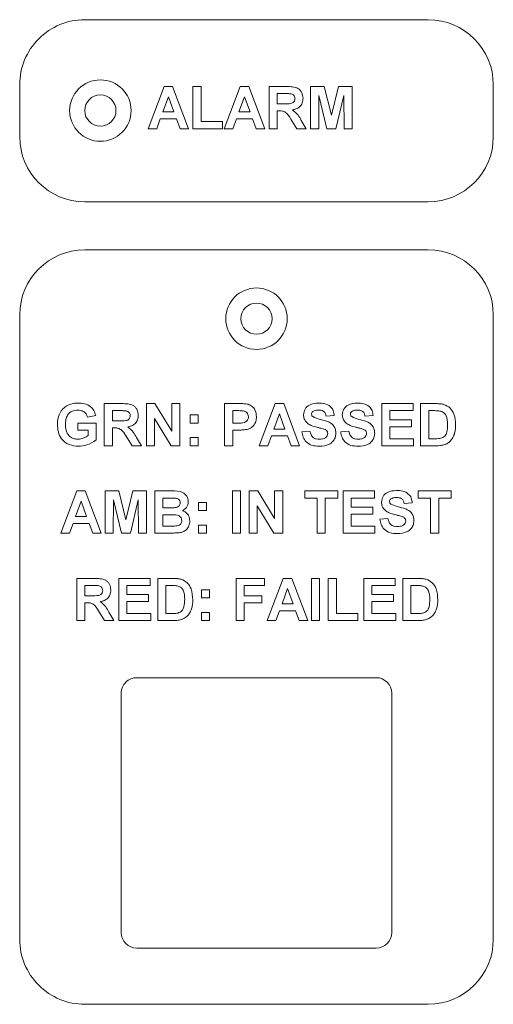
# Model space of a CAD drawing. Header units: inches. Extents: x 1 to 109, y 1 to 85.
# Tile 46 of 65: x 54.674 to 55.433, y 55.157 to 56.734. Entities that reach past the tile are written whole.
import ezdxf

# ---------------------------------------------------------------- set-up
doc = ezdxf.new("R2010")
doc.units = ezdxf.units.IN
doc.header["$MEASUREMENT"] = 0

msp = doc.modelspace()

# ---------------------------------------------------------------- linework, layer by layer
at = {"color": 7, "linetype": 'Continuous', "lineweight": 15, "ltscale": 5}
for p, q in [((55.3284, 56.7336), (54.7784, 56.7336)), ((54.6742, 56.6294), (54.6742, 56.5461)), ((54.8799, 56.559), (54.9054, 56.6264)), ((54.9054, 56.6264), (54.9191, 56.6264)), ((54.9191, 56.6264), (54.9447, 56.559)), ((54.9516, 56.559), (54.9516, 56.6264)), ((54.9516, 56.6264), (54.9646, 56.6264)), ((54.9646, 56.6264), (54.9646, 56.5703)), ((55.0018, 56.559), (55.0272, 56.6264)), ((55.0272, 56.6264), (55.041, 56.6264)), ((55.041, 56.6264), (55.0666, 56.559)), ((55.0735, 56.559), (55.0735, 56.6264)), ((55.0735, 56.6264), (55.1018, 56.6264)), ((55.14, 56.559), (55.14, 56.6264)), ((55.14, 56.6264), (55.162, 56.6264)), ((55.162, 56.6264), (55.1733, 56.5805)), ((55.1733, 56.5805), (55.1846, 56.6264)), ((55.1846, 56.6264), (55.2066, 56.6264)), ((55.2066, 56.6264), (55.2066, 56.559)), ((55.4325, 56.5461), (55.4325, 56.6294)), ((54.9123, 56.61), (54.9035, 56.5858)), ((54.9212, 56.5858), (54.9123, 56.61)), ((55.0342, 56.61), (55.0253, 56.5858)), ((55.043, 56.5858), (55.0342, 56.61)), ((55.0975, 56.6152), (55.0864, 56.6152)), ((55.0864, 56.6152), (55.0864, 56.5988)), ((55.1534, 56.6121), (55.153, 56.559)), ((55.1661, 56.559), (55.1534, 56.6121)), ((55.1932, 56.6121), (55.1805, 56.559)), ((55.1936, 56.559), (55.1932, 56.6121)), ((55.0864, 56.5988), (55.0969, 56.5988)), ((55.0893, 56.5876), (55.0864, 56.5876)), ((55.0864, 56.5876), (55.0864, 56.559)), ((54.8994, 56.5746), (54.8937, 56.559)), ((54.9253, 56.5746), (54.8994, 56.5746)), ((54.9035, 56.5858), (54.9212, 56.5858)), ((54.931, 56.559), (54.9253, 56.5746)), ((54.9646, 56.5703), (54.9992, 56.5703)), ((54.9992, 56.5703), (54.9992, 56.559)), ((55.0213, 56.5746), (55.0156, 56.559)), ((55.0471, 56.5746), (55.0213, 56.5746)), ((55.0253, 56.5858), (55.043, 56.5858)), ((55.0528, 56.559), (55.0471, 56.5746)), ((55.118, 56.559), (55.1084, 56.5743)), ((55.1249, 56.5724), (55.1331, 56.559)), ((54.8937, 56.559), (54.8799, 56.559)), ((54.9447, 56.559), (54.931, 56.559)), ((54.9992, 56.559), (54.9516, 56.559)), ((55.0156, 56.559), (55.0018, 56.559)), ((55.0666, 56.559), (55.0528, 56.559)), ((55.0864, 56.559), (55.0735, 56.559)), ((55.1331, 56.559), (55.118, 56.559)), ((55.153, 56.559), (55.14, 56.559)), ((55.1805, 56.559), (55.1661, 56.559)), ((55.2066, 56.559), (55.1936, 56.559)), ((54.7784, 56.4419), (55.3284, 56.4419)), ((55.3284, 56.3649), (54.7784, 56.3648)), ((54.6742, 56.2607), (54.6742, 55.2607)), ((55.4326, 55.2607), (55.4326, 56.2607)), ((54.8097, 56.0512), (54.8097, 56.1186)), ((54.8097, 56.1186), (54.838, 56.1186)), ((54.8771, 56.1186), (54.8906, 56.1186)), ((54.8771, 56.0512), (54.8771, 56.1186)), ((54.8906, 56.1186), (54.9177, 56.0743)), ((54.9177, 56.0743), (54.9177, 56.1186)), ((54.9177, 56.1186), (54.9307, 56.1186)), ((54.9307, 56.1186), (54.9307, 56.0512)), ((55.0024, 56.1186), (55.024, 56.1186)), ((55.0024, 56.0512), (55.0024, 56.1186)), ((55.0577, 56.0512), (55.0832, 56.1186)), ((55.0832, 56.1186), (55.0969, 56.1186)), ((55.0969, 56.1186), (55.1225, 56.0512)), ((55.2539, 56.0512), (55.2539, 56.1186)), ((55.2539, 56.1186), (55.304, 56.1186)), ((55.304, 56.1186), (55.304, 56.1074)), ((55.3161, 56.1186), (55.3408, 56.1186)), ((55.3161, 56.0512), (55.3161, 56.1186)), ((54.7959, 56.0996), (54.7829, 56.097)), ((54.8337, 56.1074), (54.8226, 56.1074)), ((54.8226, 56.1074), (54.8226, 56.091)), ((54.9471, 56.1005), (54.9601, 56.1005)), ((54.9471, 56.0875), (54.9471, 56.1005)), ((54.9601, 56.1005), (54.9601, 56.0875)), ((55.0154, 56.1074), (55.0154, 56.0875)), ((55.0222, 56.1074), (55.0154, 56.1074)), ((55.0901, 56.1022), (55.0813, 56.078)), ((55.099, 56.078), (55.0901, 56.1022)), ((55.1778, 56.0996), (55.1649, 56.0988)), ((55.2401, 56.0996), (55.2271, 56.0988)), ((55.304, 56.1074), (55.2669, 56.1074)), ((55.2669, 56.1074), (55.2669, 56.0927)), ((55.3355, 56.1074), (55.3291, 56.1074)), ((55.3291, 56.1074), (55.3291, 56.0625)), ((54.7673, 56.0763), (54.7673, 56.0875)), ((54.7673, 56.0875), (54.7967, 56.0875)), ((54.7967, 56.0875), (54.7967, 56.0605)), ((54.8226, 56.091), (54.8331, 56.091)), ((54.8901, 56.0948), (54.8901, 56.0512)), ((54.9167, 56.0512), (54.8901, 56.0948)), ((54.9601, 56.0875), (54.9471, 56.0875)), ((55.0154, 56.0875), (55.0231, 56.0875)), ((55.2669, 56.0927), (55.3014, 56.0927)), ((55.2669, 56.0815), (55.2669, 56.0625)), ((55.3014, 56.0815), (55.2669, 56.0815)), ((55.3014, 56.0927), (55.3014, 56.0815)), ((54.7838, 56.0763), (54.7673, 56.0763)), ((54.7838, 56.0675), (54.7838, 56.0763)), ((54.8255, 56.0797), (54.8226, 56.0797)), ((54.8226, 56.0797), (54.8226, 56.0512)), ((54.8542, 56.0512), (54.8446, 56.0665)), ((55.0242, 56.0763), (55.0154, 56.0763)), ((55.0154, 56.0763), (55.0154, 56.0512)), ((55.0772, 56.0668), (55.0715, 56.0512)), ((55.1031, 56.0668), (55.0772, 56.0668)), ((55.0813, 56.078), (55.099, 56.078)), ((55.1088, 56.0512), (55.1031, 56.0668)), ((55.126, 56.0737), (55.1389, 56.0746)), ((55.1882, 56.0737), (55.2012, 56.0746)), ((54.8226, 56.0512), (54.8097, 56.0512)), ((54.8693, 56.0512), (54.8542, 56.0512)), ((54.8611, 56.0646), (54.8693, 56.0512)), ((54.8901, 56.0512), (54.8771, 56.0512)), ((54.9307, 56.0512), (54.9167, 56.0512)), ((54.9471, 56.0512), (54.9471, 56.0642)), ((54.9471, 56.0642), (54.9601, 56.0642)), ((54.9601, 56.0512), (54.9471, 56.0512)), ((54.9601, 56.0642), (54.9601, 56.0512)), ((55.0154, 56.0512), (55.0024, 56.0512)), ((55.0715, 56.0512), (55.0577, 56.0512)), ((55.1225, 56.0512), (55.1088, 56.0512)), ((55.3049, 56.0512), (55.2539, 56.0512)), ((55.2669, 56.0625), (55.3049, 56.0625)), ((55.3049, 56.0625), (55.3049, 56.0512)), ((55.3416, 56.0512), (55.3161, 56.0512)), ((55.3291, 56.0625), (55.3397, 56.0625)), ((54.7401, 55.9113), (54.7656, 55.9787)), ((54.7656, 55.9787), (54.7793, 55.9787)), ((54.7793, 55.9787), (54.8049, 55.9113)), ((54.811, 55.9113), (54.811, 55.9787)), ((54.811, 55.9787), (54.8329, 55.9787)), ((54.8329, 55.9787), (54.8442, 55.9327)), ((54.8442, 55.9327), (54.8556, 55.9787)), ((54.8556, 55.9787), (54.8775, 55.9787)), ((54.8775, 55.9787), (54.8775, 55.9113)), ((54.8905, 55.9787), (54.9176, 55.9787)), ((54.8905, 55.9113), (54.8905, 55.9787)), ((55.0149, 55.9787), (55.0279, 55.9787)), ((55.0149, 55.9113), (55.0149, 55.9787)), ((55.0279, 55.9787), (55.0279, 55.9113)), ((55.0417, 55.9113), (55.0417, 55.9787)), ((55.0417, 55.9787), (55.0553, 55.9787)), ((55.0553, 55.9787), (55.0823, 55.9344)), ((55.0823, 55.9787), (55.0953, 55.9787)), ((55.0823, 55.9344), (55.0823, 55.9787)), ((55.0953, 55.9787), (55.0953, 55.9113)), ((55.1307, 55.9674), (55.1307, 55.9787)), ((55.1307, 55.9787), (55.1835, 55.9787)), ((55.1835, 55.9787), (55.1835, 55.9674)), ((55.1921, 55.9113), (55.1921, 55.9787)), ((55.1921, 55.9787), (55.2422, 55.9787)), ((55.2422, 55.9787), (55.2422, 55.9674)), ((55.3122, 55.9674), (55.3122, 55.9787)), ((55.3122, 55.9787), (55.3649, 55.9787)), ((55.3649, 55.9787), (55.3649, 55.9674)), ((54.7725, 55.9622), (54.7637, 55.938)), ((54.7814, 55.938), (54.7725, 55.9622)), ((54.8244, 55.9643), (54.8239, 55.9113)), ((54.837, 55.9113), (54.8244, 55.9643)), ((54.8641, 55.9643), (54.8515, 55.9113)), ((54.8646, 55.9113), (54.8641, 55.9643)), ((54.9117, 55.9674), (54.9034, 55.9674)), ((54.9034, 55.9674), (54.9034, 55.9519)), ((54.9605, 55.9476), (54.9605, 55.9605)), ((54.9605, 55.9605), (54.9735, 55.9605)), ((54.9735, 55.9605), (54.9735, 55.9476)), ((55.1506, 55.9674), (55.1307, 55.9674)), ((55.1506, 55.9113), (55.1506, 55.9674)), ((55.1835, 55.9674), (55.1636, 55.9674)), ((55.1636, 55.9674), (55.1636, 55.9113)), ((55.2051, 55.9674), (55.2051, 55.9527)), ((55.2422, 55.9674), (55.2051, 55.9674)), ((55.3027, 55.9597), (55.2898, 55.9588)), ((55.3321, 55.9674), (55.3122, 55.9674)), ((55.3321, 55.9113), (55.3321, 55.9674)), ((55.3451, 55.9674), (55.3451, 55.9113)), ((55.3649, 55.9674), (55.3451, 55.9674)), ((54.9034, 55.9519), (54.9128, 55.9519)), ((54.915, 55.9406), (54.9034, 55.9406)), ((54.9034, 55.9406), (54.9034, 55.9225)), ((54.9735, 55.9476), (54.9605, 55.9476)), ((55.0814, 55.9113), (55.0547, 55.9549)), ((55.0547, 55.9549), (55.0547, 55.9113)), ((55.2051, 55.9527), (55.2396, 55.9527)), ((55.2396, 55.9415), (55.2051, 55.9415)), ((55.2051, 55.9415), (55.2051, 55.9225)), ((55.2396, 55.9527), (55.2396, 55.9415)), ((54.7596, 55.9268), (54.7539, 55.9113)), ((54.7855, 55.9268), (54.7596, 55.9268)), ((54.7637, 55.938), (54.7814, 55.938)), ((54.7912, 55.9113), (54.7855, 55.9268)), ((54.9605, 55.9242), (54.9735, 55.9242)), ((54.9605, 55.9113), (54.9605, 55.9242)), ((54.9735, 55.9242), (54.9735, 55.9113)), ((55.2509, 55.9337), (55.2638, 55.9346)), ((54.7539, 55.9113), (54.7401, 55.9113)), ((54.8049, 55.9113), (54.7912, 55.9113)), ((54.8239, 55.9113), (54.811, 55.9113)), ((54.8515, 55.9113), (54.837, 55.9113)), ((54.8775, 55.9113), (54.8646, 55.9113)), ((54.9133, 55.9113), (54.8905, 55.9113)), ((54.9034, 55.9225), (54.9167, 55.9225)), ((54.9735, 55.9113), (54.9605, 55.9113)), ((55.0279, 55.9113), (55.0149, 55.9113)), ((55.0547, 55.9113), (55.0417, 55.9113)), ((55.0953, 55.9113), (55.0814, 55.9113)), ((55.1636, 55.9113), (55.1506, 55.9113)), ((55.2431, 55.9113), (55.1921, 55.9113)), ((55.2051, 55.9225), (55.2431, 55.9225)), ((55.2431, 55.9225), (55.2431, 55.9113)), ((55.3451, 55.9113), (55.3321, 55.9113)), ((54.7656, 55.7713), (54.7656, 55.8387)), ((54.7656, 55.8387), (54.7939, 55.8387)), ((54.833, 55.7713), (54.833, 55.8387)), ((54.833, 55.8387), (54.8831, 55.8387)), ((54.8831, 55.8387), (54.8831, 55.8275)), ((54.8952, 55.8387), (54.92, 55.8387)), ((54.8952, 55.7713), (54.8952, 55.8387)), ((55.0206, 55.7713), (55.0206, 55.8387)), ((55.0206, 55.8387), (55.0664, 55.8387)), ((55.0664, 55.8387), (55.0664, 55.8275)), ((55.0707, 55.7713), (55.0962, 55.8387)), ((55.0962, 55.8387), (55.1099, 55.8387)), ((55.1099, 55.8387), (55.1355, 55.7713)), ((55.1415, 55.7713), (55.1415, 55.8387)), ((55.1415, 55.8387), (55.1545, 55.8387)), ((55.1545, 55.8387), (55.1545, 55.7713)), ((55.1683, 55.7713), (55.1683, 55.8387)), ((55.1683, 55.8387), (55.1813, 55.8387)), ((55.1813, 55.8387), (55.1813, 55.7825)), ((55.2254, 55.8387), (55.2755, 55.8387)), ((55.2254, 55.7713), (55.2254, 55.8387)), ((55.2755, 55.8387), (55.2755, 55.8275)), ((55.2876, 55.8387), (55.3123, 55.8387)), ((55.2876, 55.7713), (55.2876, 55.8387)), ((54.7896, 55.8275), (54.7786, 55.8275)), ((54.7786, 55.8275), (54.7786, 55.811)), ((54.8831, 55.8275), (54.846, 55.8275)), ((54.846, 55.8275), (54.846, 55.8128)), ((54.9146, 55.8275), (54.9082, 55.8275)), ((54.9082, 55.8275), (54.9082, 55.7825)), ((54.9652, 55.8205), (54.9782, 55.8205)), ((54.9652, 55.8076), (54.9652, 55.8205)), ((54.9782, 55.8205), (54.9782, 55.8076)), ((55.0335, 55.8275), (55.0335, 55.811)), ((55.0664, 55.8275), (55.0335, 55.8275)), ((55.1031, 55.8223), (55.0943, 55.7981)), ((55.1119, 55.7981), (55.1031, 55.8223)), ((55.2755, 55.8275), (55.2383, 55.8275)), ((55.2383, 55.8275), (55.2383, 55.8128)), ((55.307, 55.8275), (55.3006, 55.8275)), ((55.3006, 55.8275), (55.3006, 55.7825)), ((54.7786, 55.811), (54.789, 55.811)), ((54.7815, 55.7998), (54.7786, 55.7998)), ((54.7786, 55.7998), (54.7786, 55.7713)), ((54.846, 55.8128), (54.8805, 55.8128)), ((54.8805, 55.8015), (54.846, 55.8015)), ((54.846, 55.8015), (54.846, 55.7825)), ((54.8805, 55.8128), (54.8805, 55.8015)), ((54.9782, 55.8076), (54.9652, 55.8076)), ((55.0335, 55.811), (55.062, 55.811)), ((55.0335, 55.7998), (55.0335, 55.7713)), ((55.062, 55.7998), (55.0335, 55.7998)), ((55.062, 55.811), (55.062, 55.7998)), ((55.0943, 55.7981), (55.1119, 55.7981)), ((55.2383, 55.8128), (55.2729, 55.8128)), ((55.2729, 55.8015), (55.2383, 55.8015)), ((55.2383, 55.8015), (55.2383, 55.7825)), ((55.2729, 55.8128), (55.2729, 55.8015)), ((54.8101, 55.7713), (54.8005, 55.7866)), ((54.8171, 55.7846), (54.8252, 55.7713)), ((54.846, 55.7825), (54.884, 55.7825)), ((54.884, 55.7825), (54.884, 55.7713)), ((54.9082, 55.7825), (54.9189, 55.7825)), ((54.9652, 55.7713), (54.9652, 55.7842)), ((54.9652, 55.7842), (54.9782, 55.7842)), ((54.9782, 55.7842), (54.9782, 55.7713)), ((55.0902, 55.7868), (55.0845, 55.7713)), ((55.1161, 55.7868), (55.0902, 55.7868)), ((55.1217, 55.7713), (55.1161, 55.7868)), ((55.1813, 55.7825), (55.2159, 55.7825)), ((55.2159, 55.7825), (55.2159, 55.7713)), ((55.2383, 55.7825), (55.2764, 55.7825)), ((55.2764, 55.7825), (55.2764, 55.7713)), ((55.3006, 55.7825), (55.3112, 55.7825)), ((54.7786, 55.7713), (54.7656, 55.7713)), ((54.8252, 55.7713), (54.8101, 55.7713)), ((54.884, 55.7713), (54.833, 55.7713)), ((54.9207, 55.7713), (54.8952, 55.7713)), ((54.9782, 55.7713), (54.9652, 55.7713)), ((55.0335, 55.7713), (55.0206, 55.7713)), ((55.0845, 55.7713), (55.0707, 55.7713)), ((55.1355, 55.7713), (55.1217, 55.7713)), ((55.1545, 55.7713), (55.1415, 55.7713)), ((55.2159, 55.7713), (55.1683, 55.7713)), ((55.2764, 55.7713), (55.2254, 55.7713)), ((55.3131, 55.7713), (55.2876, 55.7713)), ((55.2451, 55.6797), (54.8617, 55.6797)), ((54.8367, 55.6547), (54.8367, 55.2714)), ((55.2701, 55.2714), (55.2701, 55.6547)), ((54.8617, 55.2464), (55.2451, 55.2464)), ((54.7784, 55.1565), (55.3284, 55.1565))]:
    msp.add_line(p, q, dxfattribs=at)
at = {"color": 7, "linetype": 'Continuous', "lineweight": 15, "ltscale": 25}
for centre, radius in [((54.8034, 56.588), 0.0492), ((54.8034, 56.588), 0.025), ((55.0534, 56.2547), 0.0492), ((55.0534, 56.2547), 0.025)]:
    msp.add_circle(centre, radius, dxfattribs=at)
for centre, radius, start, end in [((54.7784, 56.6294), 0.1042, 90.0008, 180.0008), ((55.3284, 56.6294), 0.1042, 0.0008, 90.0008), ((54.7784, 56.5461), 0.1042, 180.0008, 270.0008), ((55.3284, 56.5461), 0.1042, 270.0008, 0.0008), ((54.7784, 56.2607), 0.1042, 90.0008, 180.0004), ((55.3284, 56.2607), 0.1042, 0.0008, 90.0008), ((54.8617, 55.6547), 0.025, 90.0004, 180.0004), ((55.2451, 55.6547), 0.025, 0.0004, 90.0004), ((54.8617, 55.2714), 0.025, 180.0004, 270.0004), ((55.2451, 55.2714), 0.025, 270.0004, 0.0004), ((54.7784, 55.2607), 0.1042, 180.0004, 270.0008), ((55.3284, 55.2607), 0.1042, 270.0008, 0.0008)]:
    msp.add_arc(centre, radius, start, end, dxfattribs=at)
at = {"color": 7, "linetype": 'Continuous', "lineweight": 15, "ltscale": 5}
for points, knots in [([(55.1018, 56.6264), (55.1048, 56.6264), (55.1109, 56.6263), (55.1187, 56.6247), (55.1235, 56.6207), (55.127, 56.6155), (55.1276, 56.6109), (55.1279, 56.6078)], [0, 0, 0, 0, 0.251134, 0.500538, 0.625742, 0.751034, 1, 1, 1, 1]), ([(55.0969, 56.5988), (55.1007, 56.5987), (55.1055, 56.5985), (55.111, 56.6), (55.1133, 56.6018), (55.1148, 56.6043), (55.1149, 56.6062), (55.115, 56.6072)], [0, 0, 0, 0, 0.500921, 0.625717, 0.750374, 0.875019, 1, 1, 1, 1]), ([(55.1078, 56.615), (55.1058, 56.6151), (55.1024, 56.6152), (55.099, 56.6152), (55.0975, 56.6152)], [0, 0, 0, 0, 0.559981, 1, 1, 1, 1]), ([(55.115, 56.6072), (55.1149, 56.6083), (55.1147, 56.6105), (55.1122, 56.6138), (55.1095, 56.6145), (55.1078, 56.615)], [0, 0, 0, 0, 0.281062, 0.561285, 1, 1, 1, 1]), ([(55.1279, 56.6078), (55.1277, 56.6052), (55.1273, 56.6), (55.1229, 56.5938), (55.117, 56.5904), (55.113, 56.5896), (55.111, 56.5892)], [0, 0, 0, 0, 0.2799258, 0.5589884, 0.7791983, 1, 1, 1, 1]), ([(55.1084, 56.5743), (55.1059, 56.5784), (55.1026, 56.5841), (55.0948, 56.5876), (55.0912, 56.5876), (55.0893, 56.5876)], [0, 0, 0, 0, 0.560985, 0.779313, 1, 1, 1, 1]), ([(55.111, 56.5892), (55.1142, 56.5866), (55.1199, 56.5818), (55.1234, 56.5753), (55.1249, 56.5724)], [0, 0, 0, 0, 0.558186, 1, 1, 1, 1]), ([(54.7345, 56.0852), (54.7347, 56.0887), (54.7351, 56.0956), (54.7389, 56.1047), (54.7445, 56.1119), (54.7492, 56.1147), (54.7516, 56.1162)], [0, 0, 0, 0, 0.280148, 0.5599794, 0.7799563, 1, 1, 1, 1]), ([(54.7516, 56.1162), (54.7545, 56.1173), (54.7596, 56.1193), (54.7651, 56.1194), (54.7675, 56.1195)], [0, 0, 0, 0, 0.559259, 1, 1, 1, 1]), ([(54.7675, 56.1195), (54.7711, 56.1193), (54.7782, 56.119), (54.7874, 56.1147), (54.7935, 56.1077), (54.7951, 56.1023), (54.7959, 56.0996)], [0, 0, 0, 0, 0.280676, 0.559864, 0.779763, 1, 1, 1, 1]), ([(54.838, 56.1186), (54.841, 56.1186), (54.8471, 56.1185), (54.8549, 56.1169), (54.8597, 56.1129), (54.8632, 56.1077), (54.8638, 56.1031), (54.8641, 56.1)], [0, 0, 0, 0, 0.251132, 0.500533, 0.625736, 0.751042, 1, 1, 1, 1]), ([(55.024, 56.1186), (55.027, 56.1187), (55.0323, 56.1187), (55.0376, 56.1179), (55.04, 56.1176)], [0, 0, 0, 0, 0.560333, 1, 1, 1, 1]), ([(55.04, 56.1176), (55.0422, 56.1167), (55.0467, 56.1148), (55.0524, 56.1078), (55.053, 56.1015), (55.0534, 56.0977)], [0, 0, 0, 0, 0.28008, 0.560807, 1, 1, 1, 1]), ([(55.1286, 56.1009), (55.1291, 56.1041), (55.1301, 56.1104), (55.1393, 56.1185), (55.1475, 56.1191), (55.1526, 56.1195)], [0, 0, 0, 0, 0.279736, 0.559369, 1, 1, 1, 1]), ([(55.1526, 56.1195), (55.156, 56.1194), (55.1627, 56.1191), (55.1715, 56.1149), (55.1769, 56.1076), (55.1775, 56.1023), (55.1778, 56.0996)], [0, 0, 0, 0, 0.281008, 0.560087, 0.779811, 1, 1, 1, 1]), ([(55.1908, 56.1009), (55.1913, 56.1041), (55.1924, 56.1104), (55.2015, 56.1185), (55.2098, 56.1191), (55.2148, 56.1195)], [0, 0, 0, 0, 0.279751, 0.559351, 1, 1, 1, 1]), ([(55.2148, 56.1195), (55.2182, 56.1194), (55.225, 56.1191), (55.2337, 56.1149), (55.2391, 56.1076), (55.2397, 56.1023), (55.2401, 56.0996)], [0, 0, 0, 0, 0.281013, 0.560117, 0.779842, 1, 1, 1, 1]), ([(55.3408, 56.1186), (55.3432, 56.1186), (55.3475, 56.1186), (55.3518, 56.1177), (55.3536, 56.1174)], [0, 0, 0, 0, 0.5602781, 1, 1, 1, 1]), ([(55.3536, 56.1174), (55.3571, 56.1157), (55.3641, 56.1124), (55.3713, 56.1001), (55.3719, 56.0903), (55.3723, 56.0843)], [0, 0, 0, 0, 0.279087, 0.559348, 1, 1, 1, 1]), ([(54.7674, 56.1083), (54.7641, 56.108), (54.7577, 56.1074), (54.7507, 56.101), (54.7478, 56.0932), (54.7476, 56.0882), (54.7475, 56.0857)], [0, 0, 0, 0, 0.279818, 0.558339, 0.778826, 1, 1, 1, 1]), ([(54.7829, 56.097), (54.7822, 56.0989), (54.7808, 56.1025), (54.7766, 56.1062), (54.7719, 56.108), (54.7689, 56.1082), (54.7674, 56.1083)], [0, 0, 0, 0, 0.279819, 0.559266, 0.779477, 1, 1, 1, 1]), ([(54.8331, 56.091), (54.8369, 56.0909), (54.8417, 56.0907), (54.8472, 56.0922), (54.8495, 56.094), (54.851, 56.0965), (54.8511, 56.0984), (54.8512, 56.0994)], [0, 0, 0, 0, 0.500908, 0.625688, 0.750343, 0.875022, 1, 1, 1, 1]), ([(54.844, 56.1072), (54.842, 56.1073), (54.8386, 56.1074), (54.8352, 56.1074), (54.8337, 56.1074)], [0, 0, 0, 0, 0.559886, 1, 1, 1, 1]), ([(54.8512, 56.0994), (54.8511, 56.1005), (54.8509, 56.1027), (54.8484, 56.106), (54.8457, 56.1067), (54.844, 56.1072)], [0, 0, 0, 0, 0.281037, 0.561301, 1, 1, 1, 1]), ([(54.8641, 56.1), (54.8639, 56.0974), (54.8635, 56.0922), (54.8591, 56.086), (54.8532, 56.0826), (54.8492, 56.0818), (54.8472, 56.0814)], [0, 0, 0, 0, 0.279955, 0.558963, 0.779168, 1, 1, 1, 1]), ([(55.0325, 56.1069), (55.0306, 56.1071), (55.0271, 56.1074), (55.0237, 56.1074), (55.0222, 56.1074)], [0, 0, 0, 0, 0.5598786, 1, 1, 1, 1]), ([(55.0231, 56.0875), (55.027, 56.0874), (55.0319, 56.0872), (55.037, 56.0899), (55.039, 56.092), (55.0402, 56.0947), (55.0404, 56.0966), (55.0404, 56.0975)], [0, 0, 0, 0, 0.499676, 0.624843, 0.749826, 0.874899, 1, 1, 1, 1]), ([(55.0404, 56.0975), (55.0403, 56.0988), (55.0401, 56.1013), (55.038, 56.1043), (55.0354, 56.1062), (55.0334, 56.1067), (55.0325, 56.1069)], [0, 0, 0, 0, 0.279883, 0.559021, 0.779394, 1, 1, 1, 1]), ([(55.0534, 56.0977), (55.0532, 56.0951), (55.0529, 56.09), (55.0493, 56.0835), (55.0441, 56.0792), (55.0403, 56.0779), (55.0384, 56.0773)], [0, 0, 0, 0, 0.28029, 0.559875, 0.779927, 1, 1, 1, 1]), ([(55.1348, 56.0874), (55.1328, 56.0896), (55.1293, 56.0934), (55.1288, 56.0986), (55.1286, 56.1009)], [0, 0, 0, 0, 0.559269, 1, 1, 1, 1]), ([(55.1437, 56.1059), (55.143, 56.1053), (55.1418, 56.1041), (55.1416, 56.1025), (55.1415, 56.1018)], [0, 0, 0, 0, 0.558822, 1, 1, 1, 1]), ([(55.1415, 56.1018), (55.1417, 56.1009), (55.1419, 56.0993), (55.143, 56.0983), (55.1435, 56.0978)], [0, 0, 0, 0, 0.558359, 1, 1, 1, 1]), ([(55.1435, 56.0978), (55.1474, 56.0962), (55.1551, 56.0931), (55.1652, 56.091), (55.1728, 56.0875), (55.1773, 56.083), (55.1801, 56.0773), (55.1803, 56.0731), (55.1804, 56.071)], [0, 0, 0, 0, 0.2494252, 0.5000464, 0.6251949, 0.7501371, 0.874915, 1, 1, 1, 1]), ([(55.1528, 56.1083), (55.151, 56.1082), (55.1477, 56.1081), (55.1449, 56.1066), (55.1437, 56.1059)], [0, 0, 0, 0, 0.56048, 1, 1, 1, 1]), ([(55.1649, 56.0988), (55.1645, 56.1003), (55.1638, 56.1035), (55.1596, 56.1079), (55.1554, 56.1081), (55.1528, 56.1083)], [0, 0, 0, 0, 0.281509, 0.560293, 1, 1, 1, 1]), ([(55.197, 56.0874), (55.195, 56.0896), (55.1915, 56.0934), (55.191, 56.0986), (55.1908, 56.1009)], [0, 0, 0, 0, 0.559285, 1, 1, 1, 1]), ([(55.2059, 56.1059), (55.2052, 56.1053), (55.204, 56.1041), (55.2038, 56.1025), (55.2038, 56.1018)], [0, 0, 0, 0, 0.5587094, 1, 1, 1, 1]), ([(55.2038, 56.1018), (55.2039, 56.1009), (55.2041, 56.0993), (55.2053, 56.0983), (55.2058, 56.0978)], [0, 0, 0, 0, 0.558461, 1, 1, 1, 1]), ([(55.2058, 56.0978), (55.2096, 56.0962), (55.2173, 56.0931), (55.2275, 56.091), (55.235, 56.0875), (55.2396, 56.083), (55.2423, 56.0773), (55.2425, 56.0731), (55.2427, 56.071)], [0, 0, 0, 0, 0.249425, 0.500059, 0.625207, 0.750149, 0.874918, 1, 1, 1, 1]), ([(55.215, 56.1083), (55.2132, 56.1082), (55.2099, 56.1081), (55.2071, 56.1066), (55.2059, 56.1059)], [0, 0, 0, 0, 0.560549, 1, 1, 1, 1]), ([(55.2271, 56.0988), (55.2268, 56.1003), (55.2261, 56.1035), (55.2218, 56.1079), (55.2176, 56.1081), (55.215, 56.1083)], [0, 0, 0, 0, 0.281512, 0.560316, 1, 1, 1, 1]), ([(55.3472, 56.1068), (55.345, 56.107), (55.3411, 56.1074), (55.3372, 56.1074), (55.3355, 56.1074)], [0, 0, 0, 0, 0.559723, 1, 1, 1, 1]), ([(55.3593, 56.0849), (55.3592, 56.0902), (55.359, 56.0975), (55.3531, 56.105), (55.3492, 56.1062), (55.3472, 56.1068)], [0, 0, 0, 0, 0.559411, 0.779517, 1, 1, 1, 1]), ([(54.7683, 56.0504), (54.7631, 56.0508), (54.7529, 56.0517), (54.7411, 56.061), (54.7354, 56.0731), (54.7348, 56.0811), (54.7345, 56.0852)], [0, 0, 0, 0, 0.280092, 0.558744, 0.779188, 1, 1, 1, 1]), ([(54.7475, 56.0857), (54.7476, 56.0824), (54.7479, 56.0758), (54.7522, 56.0673), (54.7595, 56.0623), (54.7647, 56.0618), (54.7673, 56.0616)], [0, 0, 0, 0, 0.281039, 0.560022, 0.779768, 1, 1, 1, 1]), ([(54.8472, 56.0814), (54.8504, 56.0788), (54.8561, 56.074), (54.8596, 56.0675), (54.8611, 56.0646)], [0, 0, 0, 0, 0.558186, 1, 1, 1, 1]), ([(55.1502, 56.0808), (55.1471, 56.0816), (55.1416, 56.083), (55.1369, 56.0861), (55.1348, 56.0874)], [0, 0, 0, 0, 0.560759, 1, 1, 1, 1]), ([(55.2124, 56.0808), (55.2094, 56.0816), (55.2039, 56.083), (55.1991, 56.0861), (55.197, 56.0874)], [0, 0, 0, 0, 0.560783, 1, 1, 1, 1]), ([(55.3484, 56.0631), (55.3508, 56.064), (55.3556, 56.0659), (55.359, 56.0747), (55.3592, 56.081), (55.3593, 56.0849)], [0, 0, 0, 0, 0.27817, 0.558022, 1, 1, 1, 1]), ([(55.3723, 56.0843), (55.3722, 56.0816), (55.3721, 56.0767), (55.3708, 56.072), (55.3702, 56.0699)], [0, 0, 0, 0, 0.560093, 1, 1, 1, 1]), ([(54.7673, 56.0616), (54.7707, 56.062), (54.7766, 56.0628), (54.7816, 56.0661), (54.7838, 56.0675)], [0, 0, 0, 0, 0.559073, 1, 1, 1, 1]), ([(54.8446, 56.0665), (54.8421, 56.0706), (54.8388, 56.0763), (54.831, 56.0798), (54.8274, 56.0798), (54.8255, 56.0797)], [0, 0, 0, 0, 0.560986, 0.779315, 1, 1, 1, 1]), ([(55.0384, 56.0773), (55.0357, 56.0769), (55.031, 56.0763), (55.0263, 56.0763), (55.0242, 56.0763)], [0, 0, 0, 0, 0.559831, 1, 1, 1, 1]), ([(55.1536, 56.0504), (55.1498, 56.0506), (55.1423, 56.0509), (55.1327, 56.0564), (55.1275, 56.0649), (55.1265, 56.0708), (55.126, 56.0737)], [0, 0, 0, 0, 0.28071, 0.559336, 0.779311, 1, 1, 1, 1]), ([(55.1389, 56.0746), (55.1394, 56.0726), (55.1404, 56.0686), (55.1442, 56.064), (55.1491, 56.0619), (55.1524, 56.0617), (55.154, 56.0616)], [0, 0, 0, 0, 0.280594, 0.559115, 0.779254, 1, 1, 1, 1]), ([(55.1612, 56.0779), (55.1591, 56.0785), (55.1555, 56.0795), (55.1518, 56.0804), (55.1502, 56.0808)], [0, 0, 0, 0, 0.559947, 1, 1, 1, 1]), ([(55.1804, 56.071), (55.1802, 56.0687), (55.1797, 56.0639), (55.1758, 56.0577), (55.1675, 56.0512), (55.1593, 56.0507), (55.1536, 56.0504)], [0, 0, 0, 0, 0.186974, 0.374018, 0.560967, 1, 1, 1, 1]), ([(55.154, 56.0616), (55.1557, 56.0617), (55.1591, 56.0618), (55.1636, 56.0636), (55.1668, 56.0669), (55.1673, 56.0696), (55.1675, 56.0709)], [0, 0, 0, 0, 0.281242, 0.561026, 0.781109, 1, 1, 1, 1]), ([(55.1675, 56.0709), (55.1674, 56.0719), (55.1672, 56.0738), (55.1648, 56.0765), (55.1625, 56.0774), (55.1612, 56.0779)], [0, 0, 0, 0, 0.279748, 0.559022, 1, 1, 1, 1]), ([(55.2158, 56.0504), (55.212, 56.0506), (55.2045, 56.0509), (55.195, 56.0564), (55.1898, 56.0649), (55.1887, 56.0708), (55.1882, 56.0737)], [0, 0, 0, 0, 0.28071, 0.559349, 0.779311, 1, 1, 1, 1]), ([(55.2012, 56.0746), (55.2017, 56.0726), (55.2026, 56.0686), (55.2064, 56.064), (55.2114, 56.0619), (55.2146, 56.0617), (55.2162, 56.0616)], [0, 0, 0, 0, 0.280583, 0.55917, 0.779252, 1, 1, 1, 1]), ([(55.2234, 56.0779), (55.2213, 56.0785), (55.2177, 56.0795), (55.2141, 56.0804), (55.2124, 56.0808)], [0, 0, 0, 0, 0.55991, 1, 1, 1, 1]), ([(55.2427, 56.071), (55.2424, 56.0687), (55.2419, 56.0639), (55.2381, 56.0577), (55.2297, 56.0512), (55.2216, 56.0507), (55.2158, 56.0504)], [0, 0, 0, 0, 0.186968, 0.373995, 0.560954, 1, 1, 1, 1]), ([(55.2162, 56.0616), (55.2179, 56.0617), (55.2213, 56.0618), (55.2258, 56.0636), (55.229, 56.0669), (55.2295, 56.0696), (55.2297, 56.0709)], [0, 0, 0, 0, 0.2812376, 0.5609961, 0.7811122, 1, 1, 1, 1]), ([(55.2297, 56.0709), (55.2296, 56.0719), (55.2294, 56.0738), (55.2271, 56.0765), (55.2248, 56.0774), (55.2234, 56.0779)], [0, 0, 0, 0, 0.279811, 0.559115, 1, 1, 1, 1]), ([(55.3702, 56.0699), (55.3693, 56.0675), (55.3676, 56.0631), (55.3644, 56.0596), (55.3631, 56.058)], [0, 0, 0, 0, 0.5600163, 1, 1, 1, 1]), ([(54.7967, 56.0605), (54.7918, 56.0573), (54.7831, 56.0516), (54.7728, 56.0507), (54.7683, 56.0504)], [0, 0, 0, 0, 0.5589411, 1, 1, 1, 1]), ([(55.3397, 56.0625), (55.3414, 56.0625), (55.3443, 56.0625), (55.3471, 56.0629), (55.3484, 56.0631)], [0, 0, 0, 0, 0.560167, 1, 1, 1, 1]), ([(55.3535, 56.0527), (55.3513, 56.0522), (55.3474, 56.0513), (55.3434, 56.0512), (55.3416, 56.0512)], [0, 0, 0, 0, 0.559532, 1, 1, 1, 1]), ([(55.3631, 56.058), (55.3614, 56.0567), (55.3586, 56.0544), (55.3551, 56.0532), (55.3535, 56.0527)], [0, 0, 0, 0, 0.559411, 1, 1, 1, 1]), ([(54.9176, 55.9787), (54.9238, 55.9788), (54.9331, 55.979), (54.9411, 55.9716), (54.9437, 55.9662), (54.944, 55.9632), (54.9441, 55.9617)], [0, 0, 0, 0, 0.499363, 0.748642, 0.874275, 1, 1, 1, 1]), ([(55.2535, 55.9609), (55.254, 55.9641), (55.255, 55.9705), (55.2641, 55.9785), (55.2724, 55.9792), (55.2775, 55.9795)], [0, 0, 0, 0, 0.279747, 0.559385, 1, 1, 1, 1]), ([(55.2775, 55.9795), (55.2809, 55.9794), (55.2876, 55.9791), (55.2964, 55.9749), (55.3018, 55.9676), (55.3024, 55.9623), (55.3027, 55.9597)], [0, 0, 0, 0, 0.28103, 0.5601, 0.779818, 1, 1, 1, 1]), ([(54.9239, 55.9672), (54.9216, 55.9673), (54.9175, 55.9674), (54.9135, 55.9674), (54.9117, 55.9674)], [0, 0, 0, 0, 0.559898, 1, 1, 1, 1]), ([(54.9232, 55.9521), (54.9243, 55.9523), (54.9266, 55.9527), (54.9293, 55.9545), (54.9309, 55.9571), (54.931, 55.9589), (54.9311, 55.9598)], [0, 0, 0, 0, 0.280468, 0.559908, 0.779749, 1, 1, 1, 1]), ([(54.9311, 55.9598), (54.931, 55.9608), (54.9308, 55.963), (54.9284, 55.9662), (54.9256, 55.9668), (54.9239, 55.9672)], [0, 0, 0, 0, 0.2810669, 0.5610861, 1, 1, 1, 1]), ([(54.9441, 55.9617), (54.9439, 55.96), (54.9436, 55.9566), (54.9409, 55.951), (54.9372, 55.9486), (54.9349, 55.9471)], [0, 0, 0, 0, 0.280903, 0.561847, 1, 1, 1, 1]), ([(55.2597, 55.9475), (55.2577, 55.9496), (55.2542, 55.9535), (55.2537, 55.9586), (55.2535, 55.9609)], [0, 0, 0, 0, 0.559262, 1, 1, 1, 1]), ([(55.2685, 55.9659), (55.2679, 55.9653), (55.2666, 55.9642), (55.2665, 55.9625), (55.2664, 55.9618)], [0, 0, 0, 0, 0.5587094, 1, 1, 1, 1]), ([(55.2664, 55.9618), (55.2666, 55.9609), (55.2668, 55.9594), (55.2679, 55.9583), (55.2684, 55.9578)], [0, 0, 0, 0, 0.558359, 1, 1, 1, 1]), ([(55.2684, 55.9578), (55.2723, 55.9563), (55.2799, 55.9532), (55.2901, 55.9511), (55.2977, 55.9475), (55.3022, 55.9431), (55.305, 55.9373), (55.3052, 55.9332), (55.3053, 55.9311)], [0, 0, 0, 0, 0.249406, 0.500039, 0.625196, 0.750138, 0.874916, 1, 1, 1, 1]), ([(55.2776, 55.9683), (55.2758, 55.9682), (55.2726, 55.9681), (55.2698, 55.9666), (55.2685, 55.9659)], [0, 0, 0, 0, 0.560504, 1, 1, 1, 1]), ([(55.2898, 55.9588), (55.2894, 55.9604), (55.2887, 55.9635), (55.2845, 55.968), (55.2802, 55.9682), (55.2776, 55.9683)], [0, 0, 0, 0, 0.281559, 0.560299, 1, 1, 1, 1]), ([(54.9128, 55.9519), (54.9148, 55.9519), (54.9182, 55.9518), (54.9217, 55.952), (54.9232, 55.9521)], [0, 0, 0, 0, 0.56004, 1, 1, 1, 1]), ([(54.9337, 55.9314), (54.9336, 55.9324), (54.9335, 55.9344), (54.932, 55.937), (54.9297, 55.939), (54.924, 55.941), (54.919, 55.9408), (54.915, 55.9406)], [0, 0, 0, 0, 0.124969, 0.24973, 0.374457, 0.499434, 1, 1, 1, 1]), ([(54.9349, 55.9471), (54.9368, 55.9463), (54.9405, 55.9448), (54.9456, 55.9392), (54.9462, 55.934), (54.9467, 55.9308)], [0, 0, 0, 0, 0.281015, 0.561615, 1, 1, 1, 1]), ([(55.2751, 55.9409), (55.272, 55.9416), (55.2665, 55.943), (55.2618, 55.9461), (55.2597, 55.9475)], [0, 0, 0, 0, 0.560783, 1, 1, 1, 1]), ([(55.286, 55.9379), (55.284, 55.9385), (55.2804, 55.9396), (55.2767, 55.9405), (55.2751, 55.9409)], [0, 0, 0, 0, 0.559947, 1, 1, 1, 1]), ([(54.9265, 55.9229), (54.9276, 55.9232), (54.9298, 55.9238), (54.9323, 55.926), (54.9336, 55.9287), (54.9336, 55.9305), (54.9337, 55.9314)], [0, 0, 0, 0, 0.28008, 0.559405, 0.779498, 1, 1, 1, 1]), ([(54.9467, 55.9308), (54.9463, 55.9282), (54.9457, 55.9229), (54.9415, 55.9167), (54.9358, 55.9128), (54.9317, 55.9121), (54.9296, 55.9117)], [0, 0, 0, 0, 0.279779, 0.559451, 0.77944, 1, 1, 1, 1]), ([(55.2785, 55.9104), (55.2747, 55.9106), (55.2672, 55.911), (55.2576, 55.9165), (55.2524, 55.9249), (55.2514, 55.9308), (55.2509, 55.9337)], [0, 0, 0, 0, 0.2807067, 0.5593417, 0.7793137, 1, 1, 1, 1]), ([(55.2638, 55.9346), (55.2643, 55.9326), (55.2653, 55.9286), (55.269, 55.924), (55.274, 55.9219), (55.2772, 55.9217), (55.2788, 55.9216)], [0, 0, 0, 0, 0.280566, 0.559137, 0.779265, 1, 1, 1, 1]), ([(55.3053, 55.9311), (55.3051, 55.9287), (55.3045, 55.924), (55.3007, 55.9177), (55.2924, 55.9113), (55.2842, 55.9107), (55.2785, 55.9104)], [0, 0, 0, 0, 0.186949, 0.374016, 0.560966, 1, 1, 1, 1]), ([(55.2788, 55.9216), (55.2806, 55.9217), (55.284, 55.9218), (55.2885, 55.9237), (55.2917, 55.9269), (55.2921, 55.9296), (55.2924, 55.9309)], [0, 0, 0, 0, 0.281242, 0.561026, 0.781109, 1, 1, 1, 1]), ([(55.2924, 55.9309), (55.2923, 55.9319), (55.2921, 55.9338), (55.2897, 55.9365), (55.2874, 55.9374), (55.286, 55.9379)], [0, 0, 0, 0, 0.279739, 0.55908, 1, 1, 1, 1]), ([(54.9296, 55.9117), (54.9266, 55.9116), (54.9212, 55.9113), (54.9157, 55.9113), (54.9133, 55.9113)], [0, 0, 0, 0, 0.559936, 1, 1, 1, 1]), ([(54.9167, 55.9225), (54.9185, 55.9225), (54.9218, 55.9225), (54.9251, 55.9228), (54.9265, 55.9229)], [0, 0, 0, 0, 0.560181, 1, 1, 1, 1]), ([(54.7939, 55.8387), (54.797, 55.8386), (54.8031, 55.8385), (54.8109, 55.8369), (54.8156, 55.8329), (54.8191, 55.8278), (54.8197, 55.8231), (54.8201, 55.82)], [0, 0, 0, 0, 0.251155, 0.500537, 0.625739, 0.751044, 1, 1, 1, 1]), ([(54.92, 55.8387), (54.9224, 55.8387), (54.9267, 55.8387), (54.9309, 55.8378), (54.9327, 55.8374)], [0, 0, 0, 0, 0.560194, 1, 1, 1, 1]), ([(54.9327, 55.8374), (54.9362, 55.8358), (54.9432, 55.8325), (54.9504, 55.8202), (54.951, 55.8103), (54.9514, 55.8043)], [0, 0, 0, 0, 0.279056, 0.559318, 1, 1, 1, 1]), ([(55.3123, 55.8387), (55.3147, 55.8387), (55.319, 55.8387), (55.3232, 55.8378), (55.3251, 55.8374)], [0, 0, 0, 0, 0.5602781, 1, 1, 1, 1]), ([(55.3251, 55.8374), (55.3286, 55.8358), (55.3355, 55.8325), (55.3428, 55.8202), (55.3434, 55.8104), (55.3438, 55.8043)], [0, 0, 0, 0, 0.279069, 0.559344, 1, 1, 1, 1]), ([(54.789, 55.811), (54.7928, 55.8109), (54.7976, 55.8107), (54.8032, 55.8122), (54.8055, 55.814), (54.8069, 55.8166), (54.807, 55.8185), (54.8071, 55.8194)], [0, 0, 0, 0, 0.500918, 0.625713, 0.75037, 0.875014, 1, 1, 1, 1]), ([(54.7999, 55.8272), (54.798, 55.8273), (54.7945, 55.8275), (54.7911, 55.8275), (54.7896, 55.8275)], [0, 0, 0, 0, 0.559886, 1, 1, 1, 1]), ([(54.8071, 55.8194), (54.807, 55.8205), (54.8068, 55.8227), (54.8044, 55.826), (54.8016, 55.8268), (54.7999, 55.8272)], [0, 0, 0, 0, 0.281048, 0.561307, 1, 1, 1, 1]), ([(54.8201, 55.82), (54.8198, 55.8174), (54.8194, 55.8122), (54.815, 55.8061), (54.8091, 55.8027), (54.8051, 55.8019), (54.8031, 55.8015)], [0, 0, 0, 0, 0.279922, 0.55896, 0.779167, 1, 1, 1, 1]), ([(54.9263, 55.8268), (54.9242, 55.827), (54.9203, 55.8275), (54.9163, 55.8275), (54.9146, 55.8275)], [0, 0, 0, 0, 0.559773, 1, 1, 1, 1]), ([(54.9385, 55.805), (54.9383, 55.8102), (54.9382, 55.8175), (54.9322, 55.825), (54.9283, 55.8262), (54.9263, 55.8268)], [0, 0, 0, 0, 0.559428, 0.779524, 1, 1, 1, 1]), ([(55.3187, 55.8268), (55.3165, 55.827), (55.3126, 55.8275), (55.3087, 55.8275), (55.307, 55.8275)], [0, 0, 0, 0, 0.559722, 1, 1, 1, 1]), ([(55.3308, 55.805), (55.3307, 55.8102), (55.3305, 55.8175), (55.3245, 55.825), (55.3206, 55.8262), (55.3187, 55.8268)], [0, 0, 0, 0, 0.559442, 0.779519, 1, 1, 1, 1]), ([(54.8005, 55.7866), (54.7981, 55.7907), (54.7947, 55.7964), (54.7869, 55.7999), (54.7833, 55.7998), (54.7815, 55.7998)], [0, 0, 0, 0, 0.560985, 0.779313, 1, 1, 1, 1]), ([(54.8031, 55.8015), (54.8063, 55.7988), (54.812, 55.794), (54.8155, 55.7875), (54.8171, 55.7846)], [0, 0, 0, 0, 0.558186, 1, 1, 1, 1]), ([(54.9275, 55.7832), (54.9299, 55.7841), (54.9347, 55.7859), (54.9381, 55.7948), (54.9383, 55.8011), (54.9385, 55.805)], [0, 0, 0, 0, 0.278197, 0.558027, 1, 1, 1, 1]), ([(54.9514, 55.8043), (54.9513, 55.8016), (54.9512, 55.7967), (54.9499, 55.7921), (54.9494, 55.79)], [0, 0, 0, 0, 0.560038, 1, 1, 1, 1]), ([(55.3199, 55.7832), (55.3223, 55.7841), (55.3271, 55.7859), (55.3305, 55.7948), (55.3307, 55.8011), (55.3308, 55.805)], [0, 0, 0, 0, 0.2781738, 0.5580127, 1, 1, 1, 1]), ([(55.3438, 55.8043), (55.3437, 55.8016), (55.3436, 55.7967), (55.3423, 55.7921), (55.3417, 55.79)], [0, 0, 0, 0, 0.560093, 1, 1, 1, 1]), ([(54.9189, 55.7825), (54.9205, 55.7825), (54.9234, 55.7825), (54.9262, 55.783), (54.9275, 55.7832)], [0, 0, 0, 0, 0.56028, 1, 1, 1, 1]), ([(54.9494, 55.79), (54.9484, 55.7875), (54.9467, 55.7831), (54.9436, 55.7796), (54.9422, 55.7781)], [0, 0, 0, 0, 0.559996, 1, 1, 1, 1]), ([(55.3112, 55.7825), (55.3129, 55.7825), (55.3157, 55.7825), (55.3186, 55.783), (55.3199, 55.7832)], [0, 0, 0, 0, 0.560167, 1, 1, 1, 1]), ([(55.3417, 55.79), (55.3408, 55.7875), (55.339, 55.7831), (55.3359, 55.7796), (55.3345, 55.7781)], [0, 0, 0, 0, 0.559958, 1, 1, 1, 1]), ([(54.9327, 55.7727), (54.9305, 55.7722), (54.9265, 55.7713), (54.9225, 55.7713), (54.9207, 55.7713)], [0, 0, 0, 0, 0.559621, 1, 1, 1, 1]), ([(54.9422, 55.7781), (54.9406, 55.7768), (54.9377, 55.7745), (54.9342, 55.7733), (54.9327, 55.7727)], [0, 0, 0, 0, 0.55943, 1, 1, 1, 1]), ([(55.325, 55.7727), (55.3228, 55.7722), (55.3189, 55.7713), (55.3148, 55.7713), (55.3131, 55.7713)], [0, 0, 0, 0, 0.559532, 1, 1, 1, 1]), ([(55.3345, 55.7781), (55.3329, 55.7768), (55.33, 55.7745), (55.3266, 55.7733), (55.325, 55.7727)], [0, 0, 0, 0, 0.559411, 1, 1, 1, 1])]:
    msp.add_open_spline(points, degree=3, knots=knots, dxfattribs=at)

doc.saveas('drawing.dxf')
